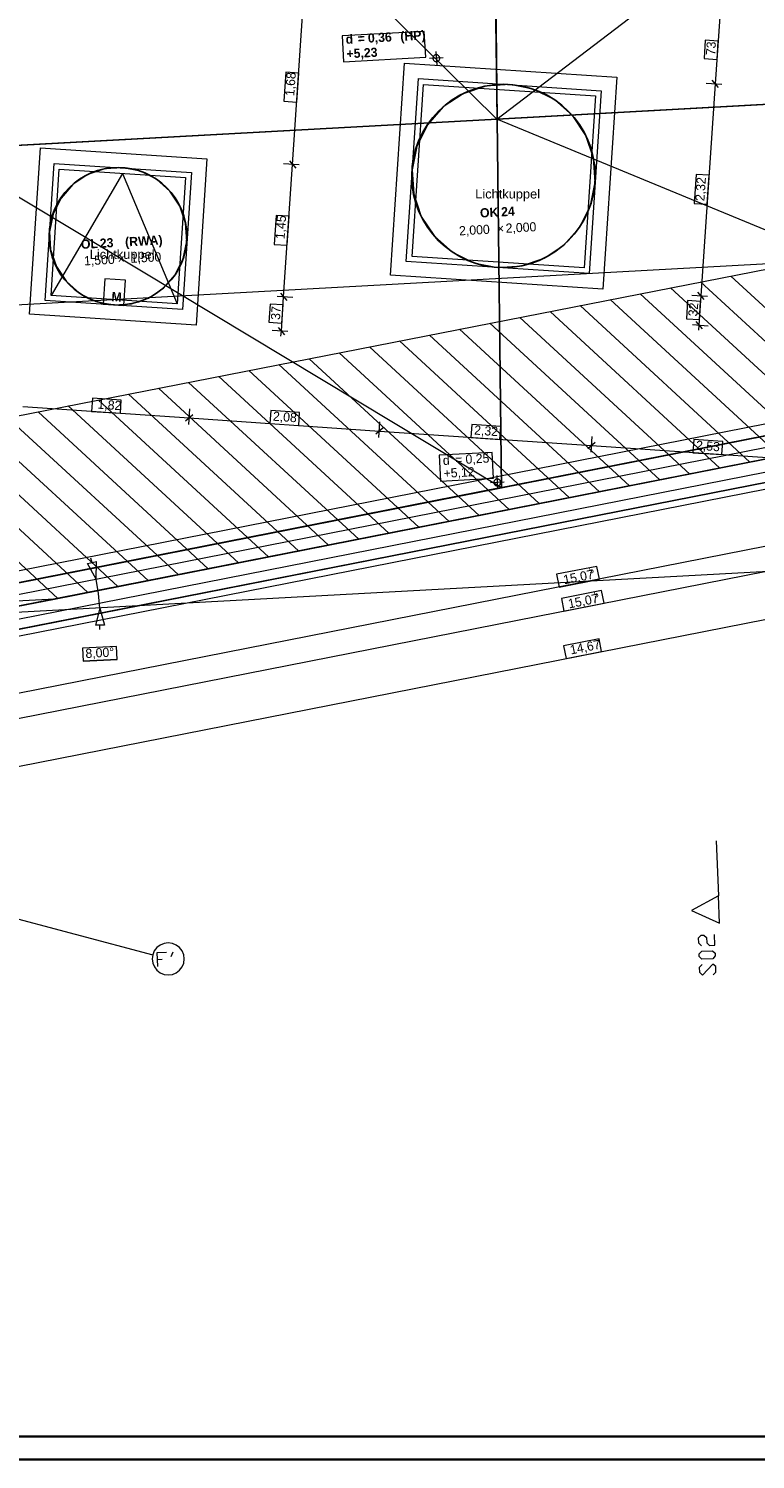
# Model space of a CAD drawing. Extents: x -181 to 1388, y 138 to 979.
# Tile 18 of 30: x 796 to 955, y 138 to 450. Entities that reach past the tile are written whole.
import ezdxf
from ezdxf.lldxf.tags import DXFTag

# ---------------------------------------------------------------- set-up
doc = ezdxf.new("R2010")
doc.units = 0
doc.layers.get('0').update_dxf_attribs({"lineweight": 25})
for name, color, linetype, lineweight, true_color in [('01 Dachaufsicht - Bemaßung', 9, 'Continuous', 18, 0x808080), ('01 Schnitt Marker Gebäude', 9, 'Continuous', 18, 0x808080), ('01AFU Allgemein Bemaßung', 9, 'Continuous', 18, 0x808080), ('20 Attikaaufkantung', 9, 'Continuous', 18, 0x808080), ('20 Dach - Attikaabdeckung', 9, 'Continuous', 18, 0x808080), ('20 Dach - Gefälledämmung Höhen', 9, 'Continuous', 18, 0x808080), ('20 Dach Gefälledämmung', 9, 'Continuous', 18, 0x808080), ('20 Dach Stb-Decke', 9, 'Continuous', 18, 0x808080), ('20 Oberlich - Beschriftung', 9, 'Continuous', 18, 0x808080), ('20 Oberlichter', 9, 'Continuous', 18, 0x808080), ('80 Sicherheitsbereich Dachgeländer', 9, 'Continuous', 18, 0x808080)]:
    doc.layers.add(name, color=color, linetype=linetype, lineweight=lineweight, true_color=true_color)
for name, color, linetype, lineweight in [('02 Raster Bemaßung', 7, 'Continuous', 18), ('02 Raster Gebäude', 7, 'Continuous', 18), ('Rahmen-A0U86KLAPE', 7, 'Continuous', 35), ('X_Geometrie', 7, 'Continuous', 25), ('X_Rahmen', 7, 'Continuous', 25), ('X_Text', 7, 'Continuous', 25)]:
    doc.layers.add(name, color=color, linetype=linetype, lineweight=lineweight)
doc.layers.add('X_Hilfslinien', color=7, linetype='Continuous', lineweight=25, true_color=0xc0c0c0, plot=False)
doc.styles.get("Standard").update_dxf_attribs({"font": 'arial.ttf'})
tags = doc.linetypes.add('fein_strichliert', pattern=[4, 1, -2, 1]).pattern_tags.tags
tags[8:9] = [DXFTag(74, 4), DXFTag(75, 0), DXFTag(340, '0'), DXFTag(46, 0.0), DXFTag(50, 0.0), DXFTag(44, 0.0), DXFTag(45, 0.0)]
tags[6:7] = [DXFTag(74, 4), DXFTag(75, 0), DXFTag(340, '0'), DXFTag(46, 0.0), DXFTag(50, 0.0), DXFTag(44, 0.0), DXFTag(45, 0.0)]
tags[4:5] = [DXFTag(74, 4), DXFTag(75, 0), DXFTag(340, '0'), DXFTag(46, 0.0), DXFTag(50, 0.0), DXFTag(44, 0.0), DXFTag(45, 0.0)]

# ---------------------------------------------------------------- blocks, each defined once
blk = doc.blocks.new('Blockreferenz-A07F5VVBWF')
at = {"layer": 'Rahmen-A0U86KLAPE', "color": 0, "linetype": 'ByBlock', "ltscale": 0.35}
for p, q in [((-160.83, 142.99), (1383.17, 142.99)), ((-180.83, 137.99), (1388.17, 137.99))]:
    blk.add_line(p, q, dxfattribs=at)
blk = doc.blocks.new('Referenz-A07F5VVIWF')
at = {"layer": '01 Dachaufsicht - Bemaßung', "color": 0, "linetype": 'Continuous', "ltscale": 0.037908}
for p, q in [((853.97, 420.49), (856.24, 454.05)), ((947.16, 452.71), (946.17, 438.13)), ((943.98, 447.6), (943.71, 443.62)), ((946.83, 447.41), (943.98, 447.6)), ((946.56, 443.43), (946.83, 447.41)), ((943.71, 443.62), (946.56, 443.43)), ((852.5, 440.62), (852.07, 434.3)), ((855.35, 440.43), (852.5, 440.62)), ((854.92, 434.11), (855.35, 440.43)), ((946.17, 438.13), (943.04, 391.83)), ((944.17, 438.26), (947.57, 438.03)), ((946.87, 437.33), (945.47, 438.93)), ((852.07, 434.3), (854.92, 434.11)), ((855.38, 420.39), (851.98, 420.62)), ((852.02, 391.59), (853.97, 420.49)), ((853.28, 421.29), (854.67, 419.69)), ((942, 418.33), (941.57, 412.01)), ((944.85, 418.14), (942, 418.33)), ((944.42, 411.82), (944.85, 418.14)), ((850.39, 409.39), (849.96, 403.07)), ((853.24, 409.2), (850.39, 409.39)), ((852.81, 402.88), (853.24, 409.2)), ((941.57, 412.01), (944.42, 411.82)), ((849.96, 403.07), (852.81, 402.88)), ((854.01, 391.46), (850.61, 391.69)), ((851.32, 392.39), (852.72, 390.79)), ((851.52, 384.17), (852.02, 391.59)), ((940.13, 390.83), (939.86, 386.85)), ((942.98, 390.64), (940.13, 390.83)), ((941.04, 391.97), (944.44, 391.74)), ((943.73, 391.04), (942.34, 392.63)), ((943.04, 391.83), (942.61, 385.46)), ((942.72, 386.66), (942.98, 390.64)), ((849.08, 390.06), (848.81, 386.08)), ((851.93, 389.87), (849.08, 390.06)), ((851.66, 385.89), (851.93, 389.87)), ((848.81, 386.08), (851.66, 385.89)), ((852.92, 384.08), (849.52, 384.31)), ((850.82, 384.97), (852.21, 383.37)), ((851.44, 383.05), (851.52, 384.17)), ((939.86, 386.85), (942.72, 386.66)), ((941.2, 385.56), (944.6, 385.33)), ((941.91, 386.26), (943.3, 384.66)), ((942.61, 385.46), (942.53, 384.34)), ((810.29, 369.49), (810.09, 366.64)), ((816.61, 369.06), (810.29, 369.49)), ((816.41, 366.21), (816.61, 369.06)), ((795.1, 367.7), (831.41, 365.2)), ((810.09, 366.64), (816.41, 366.21)), ((832.21, 365.9), (830.61, 364.51)), ((831.32, 363.8), (831.55, 367.2)), ((849.19, 366.82), (848.99, 363.97)), ((855.51, 366.38), (849.19, 366.82)), ((855.31, 363.53), (855.51, 366.38)), ((831.41, 365.2), (872.9, 362.35)), ((848.99, 363.97), (855.31, 363.53)), ((873.7, 363.05), (872.1, 361.66)), ((872.8, 360.95), (873.03, 364.35)), ((872.9, 362.35), (919.19, 359.17)), ((893.08, 363.8), (892.88, 360.95)), ((899.39, 363.37), (893.08, 363.8)), ((899.2, 360.52), (899.39, 363.37)), ((892.88, 360.95), (899.2, 360.52)), ((919.99, 359.87), (918.39, 358.47)), ((919.09, 357.77), (919.32, 361.17)), ((919.19, 359.17), (969.68, 355.7)), ((941.47, 360.47), (941.27, 357.62)), ((947.79, 360.04), (941.47, 360.47)), ((947.59, 357.19), (947.79, 360.04)), ((1064.43, 358.27), (768.55, 300.09)), ((941.27, 357.62), (947.59, 357.19)), ((769.58, 294.83), (1065.47, 353.02)), ((920.33, 332.81), (911.56, 331.09)), ((911.56, 331.09), (912.11, 328.29)), ((920.88, 330.01), (920.33, 332.81)), ((912.11, 328.29), (920.88, 330.01)), ((921.36, 327.56), (912.6, 325.84)), ((912.6, 325.84), (913.15, 323.04)), ((913.15, 323.04), (921.91, 324.76)), ((921.91, 324.76), (921.36, 327.56))]:
    blk.add_line(p, q, dxfattribs=at)
at = {"layer": '01 Schnitt Marker Gebäude', "color": 0, "linetype": 'Continuous', "ltscale": 0.0729}
blk.add_line((946.37, 272.96), (946.86, 260.97), dxfattribs=at)
at = {"layer": '01 Schnitt Marker Gebäude', "color": 0, "linetype": 'Continuous', "ltscale": 0.037908}
for p, q in [((946.86, 260.97), (940.98, 257.73)), ((947.1, 254.97), (946.86, 260.97)), ((940.98, 257.73), (947.1, 254.97))]:
    blk.add_line(p, q, dxfattribs=at)
at = {"layer": '01 Schnitt Marker Gebäude', "color": 0, "linetype": 'Continuous', "ltscale": 0.2916}
for p, q in [((942.5, 251.76), (943.06, 252.36)), ((942.55, 250.59), (942.5, 251.76)), ((943.15, 250.03), (942.55, 250.59)), ((943.06, 252.36), (943.64, 252.39)), ((943.64, 252.39), (944.25, 251.83)), ((944.25, 251.83), (944.3, 250.66)), ((944.3, 250.66), (944.9, 250.1)), ((944.9, 250.1), (946.07, 250.15)), ((946.07, 250.15), (945.97, 252.48)), ((942.64, 248.26), (943.2, 248.87)), ((942.67, 247.68), (942.64, 248.26)), ((943.27, 247.12), (942.67, 247.68)), ((943.2, 248.87), (945.53, 248.96)), ((945.6, 247.21), (943.27, 247.12)), ((945.53, 248.96), (946.14, 248.4)), ((946.16, 247.82), (945.6, 247.21)), ((946.14, 248.4), (946.16, 247.82)), ((942.76, 245.35), (943.32, 245.95)), ((942.81, 244.18), (942.76, 245.35)), ((943.41, 243.62), (942.81, 244.18)), ((945.65, 246.05), (943.41, 243.62)), ((946.26, 245.49), (945.65, 246.05)), ((945.74, 243.72), (946.3, 244.32)), ((946.3, 244.32), (946.26, 245.49))]:
    blk.add_line(p, q, dxfattribs=at)
at = {"layer": '01AFU Allgemein Bemaßung', "color": 0, "linetype": 'Continuous', "ltscale": 0.052488}
for p, q in [((810.11, 334.13), (809.97, 334.59)), ((810.24, 333.66), (810.11, 334.13)), ((809.27, 333.43), (811.22, 333.9)), ((811.11, 330.03), (809.27, 333.43)), ((811.11, 330.03), (811.22, 333.9)), ((811.62, 326.9), (811.11, 330.03)), ((811.9, 323.73), (811.62, 326.9)), ((811.9, 323.73), (810.95, 319.99)), ((811.9, 323.73), (812.95, 320.01)), ((812.95, 320.01), (810.95, 319.99)), ((811.92, 319.03), (811.94, 319.52)), ((811.94, 319.52), (811.95, 320))]:
    blk.add_line(p, q, dxfattribs=at)
at = {"layer": '01AFU Allgemein Bemaßung', "color": 0, "linetype": 'Continuous', "ltscale": 0.037908}
for p, q in [((815.56, 315.37), (808.11, 314.96)), ((815.56, 315.37), (808.11, 314.96)), ((815.71, 312.51), (815.56, 315.37)), ((808.11, 314.96), (808.26, 312.11)), ((815.71, 312.51), (808.26, 312.11)), ((808.26, 312.11), (815.71, 312.51))]:
    blk.add_line(p, q, dxfattribs=at)
at = {"layer": '02 Raster Bemaßung', "linetype": 'Continuous', "ltscale": 0.052488}
blk.add_line((773.57, 285.15), (1061.43, 341.81), dxfattribs=at)
at = {"layer": '02 Raster Bemaßung', "linetype": 'Continuous', "ltscale": 0.037908}
for p, q in [((920.82, 317.01), (913.08, 315.49)), ((913.08, 315.49), (913.63, 312.69)), ((921.38, 314.21), (920.82, 317.01)), ((913.63, 312.69), (921.38, 314.21))]:
    blk.add_line(p, q, dxfattribs=at)
at = {"layer": '02 Raster Gebäude', "linetype": 'Continuous', "ltscale": 0.009448}
for p, q in [((1041.67, 403.41), (320.45, 363.94)), ((324.28, 234.21), (1042.03, 375.48)), ((1037.14, 336.06), (323.16, 296.98)), ((761.63, 264.48), (823.46, 248.07)), ((825.09, 250.2), (824.36, 249.64)), ((825.93, 250.55), (825.09, 250.2)), ((826.83, 250.67), (825.93, 250.55)), ((827.74, 250.55), (826.83, 250.67)), ((828.59, 250.21), (827.74, 250.55)), ((829.31, 249.65), (828.59, 250.21)), ((823.46, 248.07), (823.34, 247.16)), ((823.34, 247.16), (823.46, 246.26)), ((823.81, 248.91), (823.46, 248.07)), ((824.36, 249.64), (823.81, 248.91)), ((829.87, 248.93), (829.31, 249.65)), ((830.22, 248.09), (829.87, 248.93)), ((830.34, 247.18), (830.22, 248.09)), ((830.22, 246.27), (830.34, 247.18)), ((823.46, 246.26), (823.82, 245.42)), ((823.82, 245.42), (824.37, 244.69)), ((824.37, 244.69), (825.1, 244.14)), ((825.1, 244.14), (825.94, 243.79)), ((825.94, 243.79), (826.85, 243.67)), ((826.85, 243.67), (827.76, 243.79)), ((827.76, 243.79), (828.6, 244.14)), ((828.6, 244.14), (829.32, 244.7)), ((829.32, 244.7), (829.88, 245.43)), ((829.88, 245.43), (830.22, 246.27))]:
    blk.add_line(p, q, dxfattribs=at)
at = {"layer": '02 Raster Gebäude', "linetype": 'Continuous', "ltscale": 0.2916}
for p, q in [((824.45, 248.54), (826.44, 248.65)), ((824.61, 245.54), (824.45, 248.54)), ((824.53, 247.04), (825.53, 247.1)), ((827.5, 247.71), (827.94, 248.73))]:
    blk.add_line(p, q, dxfattribs=at)
at = {"layer": '20 Attikaaufkantung', "color": 0, "linetype": 'Continuous', "ltscale": 0.009448}
for p, q in [((1051.96, 379.99), (766.15, 323.73)), ((767.39, 313.78), (1059.18, 371.22))]:
    blk.add_line(p, q, dxfattribs=at)
at = {"layer": '20 Attikaaufkantung', "color": 0, "linetype": 'Continuous', "ltscale": 0.037908}
for p, q in [((1051.96, 379.99), (766.15, 323.73)), ((1056.69, 375.82), (766.77, 318.76)), ((802.01, 325.69), (1051.61, 374.82)), ((1059.33, 373.49), (767.12, 315.97)), ((786.85, 319.86), (1056.49, 372.93)), ((782.9, 316.84), (1059.18, 371.22)), ((802.01, 325.69), (766.15, 323.73)), ((802.01, 325.69), (766.15, 323.73)), ((766.77, 318.76), (802.01, 325.69))]:
    blk.add_line(p, q, dxfattribs=at)
at = {"layer": '20 Dach - Attikaabdeckung', "color": 0, "linetype": 'Continuous', "ltscale": 0.018225}
for p, q in [((1049.58, 382.07), (765.84, 326.22)), ((767.57, 312.37), (1062.82, 370.48))]:
    blk.add_line(p, q, dxfattribs=at)
at = {"layer": '20 Dach - Attikaabdeckung', "color": 0, "linetype": 'Continuous', "ltscale": 0.004928}
blk.add_line((766.15, 323.73), (1051.96, 379.99), dxfattribs=at)
at = {"layer": '20 Dach - Gefälledämmung Höhen', "color": 0, "linetype": 'Continuous', "ltscale": 0.037908}
for p, q in [((882.7, 449.53), (864.76, 448.55)), ((883.01, 443.88), (882.7, 449.53)), ((864.76, 448.55), (865.07, 442.9)), ((865.07, 442.9), (883.01, 443.88)), ((897.47, 357.69), (885.95, 357.06)), ((885.95, 357.06), (886.26, 351.41)), ((897.78, 352.04), (897.47, 357.69)), ((886.26, 351.41), (897.78, 352.04))]:
    blk.add_line(p, q, dxfattribs=at)
at = {"layer": '20 Dach - Gefälledämmung Höhen', "color": 0, "linetype": 'Continuous', "ltscale": 0.009448}
for p, q in [((886.83, 443.77), (883.83, 443.6)), ((885.25, 445.18), (885.41, 442.19)), ((900.11, 351.22), (897.12, 351.06)), ((898.53, 352.64), (898.7, 349.64))]:
    blk.add_line(p, q, dxfattribs=at)
at = {"layer": '20 Dach - Gefälledämmung Höhen', "color": 0, "linetype": 'Continuous', "ltscale": 0.052488}
for p, q in [((884.6, 443.85), (884.58, 443.75)), ((884.58, 443.75), (884.58, 443.65)), ((884.58, 443.65), (884.59, 443.56)), ((884.59, 443.56), (884.61, 443.46)), ((884.62, 443.94), (884.6, 443.85)), ((884.61, 443.46), (884.65, 443.37)), ((884.66, 444.03), (884.62, 443.94)), ((884.65, 443.37), (884.69, 443.28)), ((884.72, 444.12), (884.66, 444.03)), ((884.69, 443.28), (884.75, 443.2)), ((884.78, 444.19), (884.72, 444.12)), ((884.85, 444.26), (884.78, 444.19)), ((884.93, 444.32), (884.85, 444.26)), ((885.01, 444.37), (884.93, 444.32)), ((885.1, 444.4), (885.01, 444.37)), ((885.2, 444.42), (885.1, 444.4)), ((885.3, 444.43), (885.2, 444.42)), ((885.4, 444.43), (885.3, 444.43)), ((885.49, 444.42), (885.4, 444.43)), ((885.59, 444.39), (885.49, 444.42)), ((885.68, 444.35), (885.59, 444.39)), ((885.76, 444.3), (885.68, 444.35)), ((885.84, 444.24), (885.76, 444.3)), ((885.9, 444.16), (885.84, 444.24)), ((885.96, 444.09), (885.9, 444.16)), ((885.94, 443.25), (885.99, 443.34)), ((886.01, 444), (885.96, 444.09)), ((885.99, 443.34), (886.03, 443.43)), ((886.04, 443.91), (886.01, 444)), ((886.03, 443.43), (886.06, 443.52)), ((886.07, 443.81), (886.04, 443.91)), ((886.06, 443.52), (886.07, 443.62)), ((886.08, 443.71), (886.07, 443.81)), ((886.07, 443.62), (886.08, 443.71)), ((884.75, 443.2), (884.82, 443.13)), ((884.82, 443.13), (884.9, 443.07)), ((884.9, 443.07), (884.98, 443.02)), ((884.98, 443.02), (885.07, 442.98)), ((885.07, 442.98), (885.16, 442.95)), ((885.16, 442.95), (885.26, 442.94)), ((885.26, 442.94), (885.36, 442.94)), ((885.36, 442.94), (885.46, 442.95)), ((885.46, 442.95), (885.55, 442.97)), ((885.55, 442.97), (885.64, 443)), ((885.64, 443), (885.73, 443.05)), ((885.73, 443.05), (885.81, 443.11)), ((885.81, 443.11), (885.88, 443.18)), ((885.88, 443.18), (885.94, 443.25)), ((897.87, 351.21), (897.86, 351.11)), ((897.86, 351.11), (897.87, 351.01)), ((897.88, 351.3), (897.87, 351.21)), ((897.87, 351.01), (897.9, 350.92)), ((897.91, 351.4), (897.88, 351.3)), ((897.9, 350.92), (897.93, 350.83)), ((897.95, 351.49), (897.91, 351.4)), ((897.93, 350.83), (897.98, 350.74)), ((898, 351.57), (897.95, 351.49)), ((897.98, 350.74), (898.04, 350.66)), ((898.06, 351.65), (898, 351.57)), ((898.04, 350.66), (898.1, 350.59)), ((898.13, 351.72), (898.06, 351.65)), ((898.1, 350.59), (898.18, 350.53)), ((898.21, 351.77), (898.13, 351.72)), ((898.18, 350.53), (898.26, 350.48)), ((898.3, 351.82), (898.21, 351.77)), ((898.26, 350.48), (898.35, 350.44)), ((898.39, 351.86), (898.3, 351.82)), ((898.35, 350.44), (898.45, 350.41)), ((898.49, 351.88), (898.39, 351.86)), ((898.45, 350.41), (898.55, 350.39)), ((898.58, 351.89), (898.49, 351.88)), ((898.55, 350.39), (898.64, 350.39)), ((898.68, 351.89), (898.58, 351.89)), ((898.64, 350.39), (898.74, 350.4)), ((898.78, 351.87), (898.68, 351.89)), ((898.74, 350.4), (898.84, 350.42)), ((898.87, 351.84), (898.78, 351.87)), ((898.84, 350.42), (898.93, 350.46)), ((898.96, 351.8), (898.87, 351.84)), ((898.93, 350.46), (899.01, 350.51)), ((899.05, 351.75), (898.96, 351.8)), ((899.01, 350.51), (899.09, 350.56)), ((899.12, 351.69), (899.05, 351.75)), ((899.09, 350.56), (899.16, 350.63)), ((899.19, 351.62), (899.12, 351.69)), ((899.16, 350.63), (899.23, 350.71)), ((899.25, 351.54), (899.19, 351.62)), ((899.23, 350.71), (899.28, 350.79)), ((899.29, 351.46), (899.25, 351.54)), ((899.28, 350.79), (899.32, 350.88)), ((899.33, 351.36), (899.29, 351.46)), ((899.32, 350.88), (899.34, 350.98)), ((899.35, 351.27), (899.33, 351.36)), ((899.34, 350.98), (899.36, 351.07)), ((899.36, 351.17), (899.35, 351.27)), ((899.36, 351.07), (899.36, 351.17))]:
    blk.add_line(p, q, dxfattribs=at)
at = {"layer": '20 Dach Gefälledämmung', "color": 0, "linetype": 'Continuous', "ltscale": 0.009448}
for p, q in [((791.46, 536.15), (898.55, 430.41)), ((898.55, 430.41), (1003.33, 510.4)), ((1030.71, 375.81), (898.55, 430.41)), ((777.11, 423.72), (899.55, 349.99))]:
    blk.add_line(p, q, dxfattribs=at)
at = {"layer": '20 Dach Gefälledämmung', "color": 0, "linetype": 'Continuous', "ltscale": 0.052488}
for p, q in [((897.39, 523.27), (898.55, 430.41)), ((1018.25, 437.04), (898.55, 430.41)), ((777.11, 423.72), (898.55, 430.41)), ((898.55, 430.41), (899.55, 349.99)), ((899.55, 349.99), (1030.71, 375.81)), ((899.55, 349.99), (766.15, 323.73))]:
    blk.add_line(p, q, dxfattribs=at)
at = {"layer": '20 Dach Stb-Decke', "color": 0, "linetype": 'Continuous', "ltscale": 0.009448}
for p, q in [((896.14, 437.61), (891.19, 435.94)), ((901.35, 437.94), (896.14, 437.61)), ((906.47, 436.92), (901.35, 437.94)), ((891.19, 435.94), (886.85, 433.05)), ((911.15, 434.6), (906.47, 436.92)), ((915.07, 431.15), (911.15, 434.6)), ((886.85, 433.05), (883.4, 429.13)), ((917.96, 426.8), (915.07, 431.15)), ((883.4, 429.13), (881.08, 424.45)), ((919.63, 421.85), (917.96, 426.8)), ((881.08, 424.45), (880.05, 419.33)), ((919.96, 416.64), (919.63, 421.85)), ((813.02, 419.53), (809.31, 418.28)), ((816.93, 419.78), (813.02, 419.53)), ((820.77, 419.01), (816.93, 419.78)), ((824.28, 417.27), (820.77, 419.01)), ((880.05, 419.33), (880.38, 414.12)), ((806.05, 416.11), (803.46, 413.17)), ((809.31, 418.28), (806.05, 416.11)), ((827.22, 414.68), (824.28, 417.27)), ((918.93, 411.52), (919.96, 416.64)), ((803.46, 413.17), (801.73, 409.66)), ((829.39, 411.42), (827.22, 414.68)), ((880.38, 414.12), (882.05, 409.18)), ((801.73, 409.66), (800.95, 405.83)), ((830.64, 407.71), (829.39, 411.42)), ((882.05, 409.18), (884.94, 404.83)), ((916.61, 406.85), (918.93, 411.52)), ((800.95, 405.83), (801.2, 401.92)), ((830.89, 403.8), (830.64, 407.71)), ((913.16, 402.93), (916.61, 406.85)), ((830.11, 399.96), (830.89, 403.8)), ((884.94, 404.83), (888.86, 401.38)), ((908.82, 400.04), (913.16, 402.93)), ((801.2, 401.92), (802.45, 398.21)), ((828.38, 396.46), (830.11, 399.96)), ((888.86, 401.38), (893.54, 399.06)), ((903.87, 398.37), (908.82, 400.04)), ((802.45, 398.21), (804.62, 394.95)), ((825.79, 393.52), (828.38, 396.46)), ((893.54, 399.06), (898.66, 398.03)), ((898.66, 398.03), (903.87, 398.37)), ((804.62, 394.95), (807.56, 392.36)), ((822.53, 391.35), (825.79, 393.52)), ((807.56, 392.36), (811.07, 390.62)), ((811.07, 390.62), (814.91, 389.85)), ((818.82, 390.1), (822.53, 391.35)), ((814.91, 389.85), (818.82, 390.1))]:
    blk.add_line(p, q, dxfattribs=at)
at = {"layer": '20 Dach Stb-Decke', "color": 0, "linetype": 'Continuous', "ltscale": 0.2916}
blk.add_line((766.77, 318.76), (1056.69, 375.82), dxfattribs=at)
at = {"layer": '20 Oberlich - Beschriftung', "color": 0, "linetype": 'Continuous', "ltscale": 0.037908}
for p, q in [((813.02, 395.58), (812.64, 390)), ((817.55, 395.27), (813.02, 395.58)), ((817.17, 389.7), (817.55, 395.27)), ((812.64, 390), (817.17, 389.7))]:
    blk.add_line(p, q, dxfattribs=at)
at = {"layer": '20 Oberlichter', "color": 0, "linetype": 'Continuous', "ltscale": 0.037908}
for p, q in [((875.35, 396.34), (878.41, 442.64)), ((878.41, 442.64), (924.71, 439.58)), ((880.03, 400.44), (882.51, 437.96)), ((882.51, 437.96), (920.03, 435.48)), ((924.71, 439.58), (921.65, 393.28)), ((920.03, 435.48), (917.55, 397.96)), ((796.6, 387.81), (798.98, 424.13)), ((798.98, 424.13), (835.3, 421.75)), ((835.3, 421.75), (832.92, 385.43)), ((801.28, 391.91), (803.08, 419.45)), ((803.08, 419.45), (830.62, 417.65)), ((830.62, 417.65), (828.82, 390.11)), ((917.55, 397.96), (880.03, 400.44)), ((921.65, 393.28), (875.35, 396.34)), ((828.82, 390.11), (801.28, 391.91)), ((832.92, 385.43), (796.6, 387.81))]:
    blk.add_line(p, q, dxfattribs=at)
at = {"layer": '20 Oberlichter', "color": 0, "linetype": 'Continuous', "ltscale": 0.004928}
for p, q in [((878.76, 399.33), (881.4, 439.24)), ((881.4, 439.24), (921.31, 436.6)), ((921.31, 436.6), (918.67, 396.69)), ((800, 390.79), (801.96, 420.73)), ((816.85, 418.55), (801.28, 391.91)), ((801.96, 420.73), (831.9, 418.77)), ((816.85, 418.55), (828.82, 390.11)), ((831.9, 418.77), (829.94, 388.83)), ((918.67, 396.69), (878.76, 399.33)), ((829.94, 388.83), (800, 390.79))]:
    blk.add_line(p, q, dxfattribs=at)
at = {"layer": '80 Sicherheitsbereich Dachgeländer', "color": 0, "linetype": 'Continuous', "ltscale": 0.052488}
for p, q in [((760.51, 359.08), (1018.28, 409.66)), ((973.43, 359.43), (936.39, 393.59)), ((979.99, 360.73), (942.96, 394.88)), ((986.56, 362.02), (949.53, 396.17)), ((960.3, 356.85), (923.25, 391.01)), ((966.86, 358.14), (929.82, 392.3)), ((940.61, 352.97), (903.55, 387.14)), ((947.17, 354.27), (910.12, 388.43)), ((953.74, 355.56), (916.69, 389.72)), ((927.48, 350.39), (890.41, 384.57)), ((934.04, 351.68), (896.98, 385.85)), ((914.35, 347.8), (877.28, 381.99)), ((920.91, 349.1), (883.85, 383.28)), ((894.65, 343.93), (857.57, 378.12)), ((901.22, 345.22), (864.14, 379.41)), ((907.78, 346.51), (870.71, 380.7)), ((766.77, 318.76), (1056.69, 375.82)), ((881.53, 341.34), (844.44, 375.54)), ((888.09, 342.64), (851, 376.83)), ((861.83, 337.47), (824.73, 371.68)), ((868.4, 338.76), (831.3, 372.97)), ((874.96, 340.05), (837.87, 374.26)), ((848.7, 334.88), (811.6, 369.1)), ((855.27, 336.18), (818.16, 370.39)), ((829.01, 331.01), (791.89, 365.23)), ((835.57, 332.3), (798.46, 366.52)), ((842.14, 333.59), (805.03, 367.81)), ((815.88, 328.42), (778.75, 362.66)), ((822.44, 329.72), (785.32, 363.94)), ((802.75, 325.84), (765.62, 360.08)), ((809.31, 327.13), (772.19, 361.37))]:
    blk.add_line(p, q, dxfattribs=at)
at = {"layer": '01 Dachaufsicht - Bemaßung', "color": 0, "linetype": 'ByBlock', "ltscale": 0.2916, "attachment_point": 1}
for s, insert, char_height, rotation in [('{\\fCentury Gothic;73}', (944.12, 444.42), 2, 86.1289), ('{\\fCentury Gothic;1,68}', (852.33, 435.51), 2, 86.1289), ('{\\fCentury Gothic;2,32}', (941.79, 412.6), 2, 86.1289), ('{\\fCentury Gothic;1,45}', (850.22, 404.28), 2, 86.1289), ('{\\fCentury Gothic;32}', (940.27, 387.45), 2, 86.1289), ('{\\fCentury Gothic;37}', (849.21, 386.68), 2, 86.1289), ('{\\fCentury Gothic;1,82}', (811.5, 369.23), 2, 356.068), ('{\\fCentury Gothic;2,08}', (849.77, 366.6), 2, 356.068), ('{\\fCentury Gothic;2,32}', (893.66, 363.58), 2, 356.068), ('{\\fCentury Gothic;2,53}', (942.05, 360.26), 2, 356.068), ('{\\fCentury Gothic;15,07}', (912.85, 330.86), 2, 11.1246), ('{\\fCentury Gothic;5}', (918.54, 332.52), 1.32, 11.1246), ('{\\fCentury Gothic;15,07}', (913.89, 325.6), 2, 11.1246), ('{\\fCentury Gothic;5}', (919.57, 327.27), 1.32, 11.1246)]:
    blk.add_mtext(s, dxfattribs=dict(at, insert=insert, char_height=char_height, rotation=rotation))
at = {"layer": '01AFU Allgemein Bemaßung', "color": 0, "linetype": 'ByBlock', "ltscale": 0.2916, "insert": (808.73, 314.81), "char_height": 2, "attachment_point": 1, "rotation": 3.1327}
blk.add_mtext('{\\fCentury Gothic;8,00°}', dxfattribs=at)
at = {"layer": '02 Raster Bemaßung', "linetype": 'ByBlock', "ltscale": 0.2916, "insert": (914.31, 315.55), "char_height": 2, "attachment_point": 1, "rotation": 11.1351}
blk.add_mtext('{\\fCentury Gothic;14,67}', dxfattribs=at)
at = {"layer": '20 Dach - Gefälledämmung Höhen', "color": 0, "linetype": 'ByBlock', "ltscale": 0.2916, "char_height": 2, "attachment_point": 1, "rotation": 3.1307}
for s, insert in [('{\\fCentury Gothic|b1|i0;(HP)}', (877.41, 449.46)), ('{\\fCentury Gothic|b1|i0;d}', (865.48, 448.81)), ('{\\fCentury Gothic|b1|i0;=}', (868.11, 448.95)), ('{\\fCentury Gothic|b1|i0;0,36}', (870.34, 449.07)), ('{\\fCentury Gothic|b1|i0;+5,23}', (865.67, 445.65)), ('{\\fCentury Gothic;d}', (886.68, 356.92)), ('{\\fCentury Gothic;=}', (889.38, 357.07)), ('{\\fCentury Gothic;0,25}', (891.63, 357.19)), ('{\\fCentury Gothic;+5,12}', (886.85, 354.12))]:
    blk.add_mtext(s, dxfattribs=dict(at, insert=insert))
at = {"layer": '20 Oberlich - Beschriftung', "color": 0, "linetype": 'ByBlock', "ltscale": 0.2916, "char_height": 2, "attachment_point": 1}
for s, insert, rotation in [('{\\fCentury Gothic|b1|i0;OK}', (894.79, 410.91), 3.1327), ('{\\fCentury Gothic|b1|i0;24}', (899.4, 411.16), 3.1327), ('{\\fCentury Gothic;2,000}', (890.23, 407.02), 3.1327), ('{\\fCentury Gothic;×}', (898.48, 407.47), 3.1327), ('{\\fCentury Gothic;2,000}', (900.39, 407.58), 3.1327), ('{\\fCentury Gothic|b1|i0;OL}', (807.75, 404.08), 3.1327), ('{\\fCentury Gothic|b1|i0;23}', (811.86, 404.31), 3.1327), ('{\\fCentury Gothic|b1|i0;(RWA)}', (817.38, 404.61), 3.1327), ('{\\fCentury Gothic;1,500}', (808.42, 400.47), 3.1327), ('{\\fCentury Gothic;×}', (815.73, 400.87), 3.1327), ('{\\fCentury Gothic;1,500}', (818.58, 401.02), 3.1327), ('{\\fCentury Gothic|b1|i0;M}', (814.54, 392.69), 356.1599)]:
    blk.add_mtext(s, dxfattribs=dict(at, insert=insert, rotation=rotation))
blk = doc.blocks.new('Polygon-A07F5VW8WF')
at = {"color": 0, "linetype": 'ByBlock', "lineweight": -2, "ltscale": 0.25}
blk.add_line((1061.37, 371.68), (767.37, 313.81), dxfattribs=at)
blk = doc.blocks.new('Kreis-A07F5VWIWF')
at = {"color": 0, "linetype": 'ByBlock', "lineweight": -2, "ltscale": 0.25}
blk.add_circle((815.89, 404.84), 15, dxfattribs=at)
blk = doc.blocks.new('Kreis-A07F5VWSWF')
at = {"color": 0, "linetype": 'ByBlock', "lineweight": -2, "ltscale": 0.25}
blk.add_circle((899.97, 418.01), 20, dxfattribs=at)
blk = doc.blocks.new('Polygon-A07F5VX6WF')
at = {"color": 0, "linetype": 'ByBlock', "lineweight": -2, "ltscale": 1.3}
blk.add_line((1051.91, 380.01), (766.12, 323.76), dxfattribs=at)
blk = doc.blocks.new('Polygon-A07F5VY2WF')
at = {"color": 0, "linetype": 'ByBlock', "lineweight": -2, "ltscale": 0.25}
for p, q in [((761.26, 651.59), (895.71, 704.76)), ((895.71, 704.76), (897.4, 523.27)), ((687.09, 548.82), (761.26, 651.59)), ((728.2, 424.42), (687.09, 548.82)), ((897.4, 523.27), (898.56, 430.4)), ((898.56, 430.4), (777.12, 423.71)), ((777.12, 423.71), (728.2, 424.42))]:
    blk.add_line(p, q, dxfattribs=at)
blk = doc.blocks.new('Polygon-A07F5VY6WF')
at = {"color": 0, "linetype": 'ByBlock', "lineweight": -2, "ltscale": 0.25}
for p, q in [((896.5, 620.81), (898.56, 430.4)), ((1029.13, 590.62), (896.5, 620.81)), ((1065.58, 582.32), (1029.13, 590.62)), ((1060.31, 503.49), (1065.58, 582.32)), ((1055.96, 439.13), (1060.31, 503.49)), ((898.56, 430.4), (1055.96, 439.13))]:
    blk.add_line(p, q, dxfattribs=at)
blk = doc.blocks.new('Polygon-A07F5VY8WF')
at = {"color": 0, "linetype": 'ByBlock', "lineweight": -2, "ltscale": 0.25}
for p, q in [((898.56, 430.4), (777.12, 423.71)), ((899.56, 349.98), (898.56, 430.4)), ((664.79, 425.8), (615.62, 315.52)), ((777.12, 423.71), (664.79, 425.8)), ((766.16, 323.72), (899.56, 349.98)), ((615.62, 315.52), (766.16, 323.72))]:
    blk.add_line(p, q, dxfattribs=at)
blk = doc.blocks.new('Polygon-A07F5VYCWF')
at = {"color": 0, "linetype": 'ByBlock', "lineweight": -2, "ltscale": 0.25}
for p, q in [((1055.96, 439.13), (898.56, 430.4)), ((1051.96, 379.98), (1055.96, 439.13)), ((898.56, 430.4), (899.56, 349.98)), ((899.56, 349.98), (1051.96, 379.98))]:
    blk.add_line(p, q, dxfattribs=at)

msp = doc.modelspace()

# ---------------------------------------------------------------- block references
at = {"color": 8, "lineweight": 25, "ltscale": 12.5, "true_color": 0x808080}
msp.add_blockref('Referenz-A07F5VVIWF', (0, 0), dxfattribs=at)
at = {"layer": 'X_Geometrie', "ltscale": 0.25}
for name in ['Kreis-A07F5VWSWF', 'Kreis-A07F5VWIWF']:
    msp.add_blockref(name, (0, 0), dxfattribs=at)
at = {"layer": 'X_Hilfslinien', "ltscale": 0.25}
for name in ['Polygon-A07F5VW8WF', 'Polygon-A07F5VY2WF', 'Polygon-A07F5VY6WF', 'Polygon-A07F5VYCWF', 'Polygon-A07F5VY8WF']:
    msp.add_blockref(name, (0, 0), dxfattribs=at)
at = {"layer": 'X_Hilfslinien', "linetype": 'fein_strichliert', "lineweight": 13, "ltscale": 1.3}
msp.add_blockref('Polygon-A07F5VX6WF', (0, 0), dxfattribs=at)
at = {"layer": 'X_Rahmen', "ltscale": 0.25}
msp.add_blockref('Blockreferenz-A07F5VVBWF', (0, 0), dxfattribs=at)

# ---------------------------------------------------------------- texts
at = {"layer": 'X_Text', "ltscale": 0.25, "char_height": 2, "attachment_point": 1}
for insert in [(893.81, 415.08), (809.73, 401.91)]:
    msp.add_mtext('{\\fArial;Lichtkuppel}', dxfattribs=dict(at, insert=insert))

doc.saveas('drawing.dxf')
